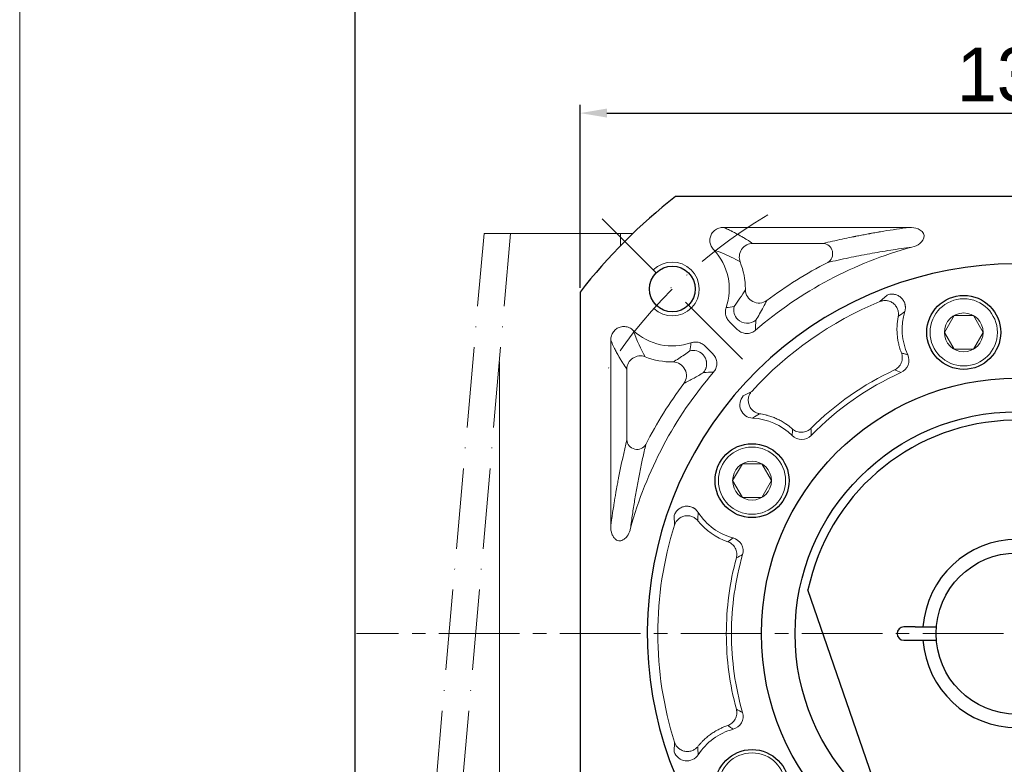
# Model space of a CAD drawing. Header units: millimetres. Extents: x 6158 to 6996, y -682 to -89.
# Tile 3 of 12: x 6158 to 6305, y -313 to -202. Entities that reach past the tile are written whole.
import ezdxf

# ---------------------------------------------------------------- set-up
doc = ezdxf.new("R2010")
doc.units = ezdxf.units.MM
doc.header["$PDSIZE"] = -5
doc.linetypes.add('ACAD_ISO10W100', pattern=[18, 12, -3, 0, -3])
doc.linetypes.add('点画线', pattern=[18, 12, -2, 2, -2])
doc.layers.get('0').update_dxf_attribs({"lineweight": 18})
doc.layers.get('Defpoints').update_dxf_attribs({"lineweight": 18})
for name, color, linetype, lineweight in [('7中心线层', 7, '点画线', 18), ('中心线层', 7, 'ACAD_ISO10W100', 0), ('图框_外框线', 7, 'Continuous', 18), ('尺寸线层', 3, 'Continuous', 18), ('粗实线', 7, 'Continuous', 40), ('细实线', 7, 'Continuous', 18)]:
    doc.layers.add(name, color=color, linetype=linetype, lineweight=lineweight)
doc.styles.add('工程字', font='txt')
doc.dimstyles.new('ISO-25', dxfattribs={"dimtxt": 8, "dimasz": 4, "dimexe": 1.25, "dimexo": 0.625, "dimgap": 1.7, "dimtad": 1, "dimtxsty": '工程字', "dimcen": 2, "dimdle": 8, "dimadec": 0, "dimazin": 0, "dimtfac": 1, "dimtmove": 0, "dimatfit": 3, "dimfxl": 1, "dimarcsym": 0})

# ---------------------------------------------------------------- blocks, each defined once
blk = doc.blocks.new('*D120')
at = {"layer": 'Defpoints', "color": 0}
for p in [(6371.76, -216.34), (6241.76, -242.96), (6371.76, -242.96)]:
    blk.add_point(p, dxfattribs=at)
at = {"layer": '尺寸线层', "color": 0, "lineweight": -2}
for p, q in [((6241.76, -242.33), (6241.76, -215.09)), ((6371.76, -242.33), (6371.76, -215.09)), ((6245.76, -216.34), (6367.76, -216.34))]:
    blk.add_line(p, q, dxfattribs=at)
at = {"layer": '尺寸线层', "color": 0}
for points in [[(6245.76, -215.67), (6245.76, -217), (6241.76, -216.34)], [(6367.76, -217), (6367.76, -215.67), (6371.76, -216.34)]]:
    blk.add_solid(points, dxfattribs=at)
at = {"layer": '尺寸线层', "color": 0, "insert": (6306.76, -210.64), "char_height": 8, "attachment_point": 5, "style": '工程字'}
blk.add_mtext('130', dxfattribs=at)
blk = doc.blocks.new('*D121')
at = {"layer": 'Defpoints', "color": 0}
for p in [(6370.76, -229.77), (6345.3, -255.23), (6391.64, -271.02), (6236.76, -293.77), (6376.76, -293.77)]:
    blk.add_point(p, dxfattribs=at)
at = {"layer": '尺寸线层', "color": 0, "lineweight": -2}
blk.add_line((6377.39, -293.77), (6395.88, -293.77), dxfattribs=at)
blk.add_arc((6306.76, -293.77), 87.87, 2.6085, 42.3915, dxfattribs=at)
at = {"layer": '尺寸线层', "color": 0}
for points in [[(6372.14, -234.07), (6371.18, -234.99), (6368.89, -231.63)], [(6393.87, -289.78), (6395.21, -289.75), (6394.63, -293.77)]]:
    blk.add_solid(points, dxfattribs=at)
at = {"layer": '尺寸线层', "color": 0, "insert": (6393.21, -257.96), "char_height": 8, "attachment_point": 5, "rotation": 292.5, "style": '工程字'}
blk.add_mtext('45%%d', dxfattribs=at)
blk = doc.blocks.new('*D122')
at = {"layer": 'Defpoints', "color": 0}
for p in [(6236.76, -293.77), (6376.76, -293.77), (6345.3, -332.3), (6382.65, -337.58), (6370.76, -357.76)]:
    blk.add_point(p, dxfattribs=at)
at = {"layer": '尺寸线层', "color": 0, "lineweight": -2}
blk.add_line((6377.39, -293.77), (6395.64, -293.77), dxfattribs=at)
blk.add_arc((6306.76, -293.77), 87.63, 317.6157, 357.3843, dxfattribs=at)
at = {"layer": '尺寸线层', "color": 0}
for points in [[(6394.97, -297.78), (6393.63, -297.75), (6394.39, -293.77)], [(6371.01, -352.37), (6371.97, -353.3), (6368.72, -355.73)]]:
    blk.add_solid(points, dxfattribs=at)
at = {"layer": '尺寸线层', "color": 0, "insert": (6382.45, -325.12), "char_height": 8, "attachment_point": 5, "rotation": 67.5, "style": '工程字'}
blk.add_mtext('45%%d', dxfattribs=at)
blk = doc.blocks.new('*D124')
at = {"layer": 'Defpoints', "color": 0}
for p in [(6344.68, -231.97), (6268.85, -355.56)]:
    blk.add_point(p, dxfattribs=at)
at = {"layer": '尺寸线层', "color": 0, "lineweight": -2}
blk.add_line((6286.22, -327.25), (6270.94, -352.15), dxfattribs=at)
at = {"layer": '尺寸线层', "color": 0}
blk.add_solid([(6270.37, -351.8), (6271.51, -352.5), (6268.85, -355.56)], dxfattribs=at)
at = {"layer": '尺寸线层', "color": 0, "insert": (6275.31, -334.59), "char_height": 8, "attachment_point": 5, "rotation": 58.4699, "style": '工程字'}
blk.add_mtext('{{\\H0.9412x;∅145}}', dxfattribs=at)

msp = doc.modelspace()

# ---------------------------------------------------------------- linework, layer by layer
for p, q in [((6227.4767, -234.2657), (6247.2607, -234.2657)), ((6247.763, -234.2656), (6232.7632, -234.2656)), ((6249.6143, -234.2656), (6247.763, -234.2656)), ((6247.763, -234.2656), (6247.763, -236.1002)), ((6247.763, -234.2656), (6247.763, -236.1009)), ((6263.1227, -233.339), (6290.7553, -233.339)), ((6277.9496, -235.7306), (6267.4346, -235.7306)), ((6265.169, -248.5322), (6263.9765, -247.3398)), ((6246.3364, -277.7579), (6246.3364, -250.1253)), ((6260.3372, -250.9791), (6261.5297, -252.1716)), ((6229.7607, -352.7656), (6229.7607, -253.3567)), ((6229.7607, -353.2656), (6229.7607, -253.3567)), ((6229.7607, -253.3567), (6229.7607, -293.7656)), ((6248.728, -254.4372), (6248.728, -264.9522))]:
    msp.add_line(p, q)
at = {"color": 7, "linetype": 'Continuous', "lineweight": 15}
for p, q in [((6287.4615, -243.4007), (6286.3924, -244.371)), ((6267.3144, -257.7296), (6266.037, -258.4023)), ((6255.7745, -276.1775), (6255.8306, -277.6201)), ((6255.8306, -309.9111), (6255.7745, -311.3537))]:
    msp.add_line(p, q, dxfattribs=at)
for centre, radius, start, end in [((6255.4978, -242.5004), 8.4734, 340.865406, 43.2348), ((6306.763, -293.7656), 59.5734, 105.196544, 130.746969), ((6255.4978, -242.5004), 10.8649, 0, 21.812672), ((6306.763, -293.7656), 61.9649, 117.003596, 126.90813), ((6255.4978, -242.5004), 10.8649, 359.442948, 0), ((6255.4978, -242.5004), 8.4734, 226.7652, 289.134578), ((6255.4978, -242.5004), 10.8649, 248.187328, 270.557052), ((6306.763, -293.7656), 59.5734, 139.253028, 164.803455), ((6306.763, -293.7656), 61.9649, 143.09187, 152.996404)]:
    msp.add_arc(centre, radius, start, end)
for start, end in [(112.411529, 137.588538), (162.411462, 197.588538)]:
    msp.add_arc((6306.763, -293.7656), 53.4303, start, end, dxfattribs=at)
at = {"extrusion": (0, 0, -1)}
for centre, major_axis, ratio, start_param, end_param in [((6277.9496, -237.2249), (-0.3502, 1.4585), 0.93641458, 0.25100834, 2.89058431), ((6268.3545, -242.6254), (1.7848, -0.9025), 0.98101458, 0.46610402, 2.67548863), ((6266.6398, -245.6223), (0.5066, -1.9348), 0.99490252, 1.04372902, 2.09786363), ((6258.6197, -253.6423), (-1.9348, 0.5066), 0.99490252, 1.04372902, 2.09786363), ((6250.7204, -254.4372), (-1.6562, -1.1211), 0.98803806, 0.60064469, 2.54094734), ((6255.6228, -255.3571), (-0.9025, 1.7848), 0.98101458, 0.46610402, 2.67548863), ((6250.2223, -264.9522), (1.4585, -0.3502), 0.93641458, 0.25100834, 2.89058431)]:
    msp.add_ellipse(centre, major_axis=major_axis, ratio=ratio, start_param=start_param, end_param=end_param, dxfattribs=at)
for points, knots in [([(6263.1227, -233.339), (6262.8867, -233.3362), (6262.6467, -233.3726), (6262.1971, -233.5225), (6261.9813, -233.6388), (6261.6198, -233.9297), (6261.466, -234.1055), (6261.2409, -234.4831), (6261.1621, -234.6879), (6261.0794, -235.1016), (6261.0727, -235.3157), (6261.1267, -235.7343), (6261.1897, -235.9438), (6261.3798, -236.3415), (6261.5136, -236.5326), (6261.6711, -236.6962)], [0, 0, 0, 0, 0.15185197, 0.15185197, 0.30422565, 0.30422565, 0.44880575, 0.44880575, 0.58461449, 0.58461449, 0.71758575, 0.71758575, 0.85399496, 0.85399496, 1, 1, 1, 1]), ([(6263.1227, -233.339), (6263.2763, -233.4055), (6263.4641, -233.4882), (6263.7874, -233.6369), (6263.902, -233.6906), (6264.0831, -233.7772), (6264.1759, -233.8221), (6264.2719, -233.8693), (6264.3366, -233.9013), (6264.3696, -233.9177), (6264.6643, -234.065), (6264.8832, -234.1803), (6265.1598, -234.3297), (6265.2433, -234.3755), (6265.3565, -234.4384), (6265.4101, -234.4684), (6265.4593, -234.4961), (6265.4832, -234.5096), (6265.495, -234.5163), (6265.5064, -234.5228), (6265.514, -234.5271), (6265.518, -234.5294), (6265.6346, -234.5957), (6265.7766, -234.6777), (6266.0279, -234.8275), (6266.1181, -234.8818), (6266.2621, -234.9701), (6266.3363, -235.0158), (6266.4266, -235.0722), (6266.4727, -235.1011), (6266.4926, -235.1136), (6266.5059, -235.122), (6266.5128, -235.1263), (6266.9361, -235.3935), (6267.2323, -235.5937), (6267.4346, -235.7306)], [0, 0, 0, 0, 0.125, 0.125, 0.1875, 0.1875, 0.21875, 0.234375, 0.234375, 0.25, 0.25, 0.375, 0.375, 0.4375, 0.4375, 0.46875, 0.484375, 0.484375, 0.4921875, 0.49609375, 0.49609375, 0.5, 0.5, 0.625, 0.625, 0.6875, 0.6875, 0.71875, 0.734375, 0.7421875, 0.74609375, 0.74609375, 0.75, 0.75, 1, 1, 1, 1]), ([(6290.7553, -233.339), (6289.4632, -233.5114), (6288.039, -233.7234), (6286.6284, -233.959), (6286.455, -233.9884), (6286.4165, -233.9949), (6286.4003, -233.9977), (6286.3484, -234.0065), (6286.2444, -234.0242), (6285.8626, -234.0899), (6285.4433, -234.1639), (6285.0564, -234.2339), (6284.9507, -234.2531), (6284.8802, -234.266), (6284.8484, -234.2719), (6284.6844, -234.3019), (6284.2911, -234.3747), (6283.6367, -234.4989), (6283.0815, -234.6077), (6282.788, -234.6663), (6282.7391, -234.676), (6282.7248, -234.6789), (6282.6959, -234.6847), (6282.6234, -234.6992), (6282.435, -234.7372), (6281.7969, -234.8671), (6280.2861, -235.1858), (6278.8857, -235.5058), (6277.9496, -235.7306)], [0, 0, 0, 0, 0.25, 0.28125, 0.28515625, 0.28515625, 0.2890625, 0.2890625, 0.296875, 0.3125, 0.375, 0.390625, 0.3984375, 0.3984375, 0.40625, 0.40625, 0.4375, 0.5, 0.5625, 0.5703125, 0.5703125, 0.57421875, 0.57421875, 0.578125, 0.59375, 0.625, 0.75, 1, 1, 1, 1]), ([(6291.147, -236.2751), (6291.5763, -236.1724), (6291.9817, -236.0013), (6292.6892, -235.4534), (6293.0057, -235.0394), (6292.9036, -234.0985), (6292.4904, -233.7553), (6291.6588, -233.3913), (6291.2036, -233.3256), (6290.7553, -233.339)], [0, 0, 0, 0, 0.25, 0.25, 0.5, 0.5, 0.75, 0.75, 1, 1, 1, 1]), ([(6267.4346, -235.7306), (6266.8891, -235.7367), (6266.1921, -236.0333), (6265.4042, -237.1972), (6265.3878, -237.9546), (6265.5848, -238.4633)], [0, 0, 0, 0, 0.5, 0.5, 1, 1, 1, 1]), ([(6261.6711, -236.6962), (6262.1048, -236.853), (6263.0448, -237.1928), (6264.3304, -237.7815), (6265.1484, -238.2261), (6265.5848, -238.4633)], [0, 0, 0, 0, 0.2854704, 0.61877015, 1, 1, 1, 1]), ([(6278.6281, -238.5562), (6279.6436, -238.325), (6281.5722, -237.8858), (6284.7051, -237.2753), (6287.7812, -236.7414), (6290.0734, -236.424), (6291.147, -236.2754)], [0, 0, 0, 0, 0.29363982, 0.55770124, 0.79284234, 1, 1, 1, 1]), ([(6266.3622, -242.606), (6266.1134, -243.016), (6265.6628, -243.7586), (6265.0125, -244.6745), (6264.7213, -245.0847)], [0, 0, 0, 0, 0.55207917, 1, 1, 1, 1]), ([(6267.9153, -247.1528), (6268.1131, -246.832), (6268.5406, -246.1386), (6269.0712, -245.1744), (6269.3842, -244.5507), (6269.551, -244.2185)], [0, 0, 0, 0, 0.28688943, 0.62011359, 1, 1, 1, 1]), ([(6263.5031, -245.2779), (6263.4298, -245.4866), (6263.3912, -245.7109), (6263.3905, -246.1536), (6263.4285, -246.3782), (6263.5743, -246.7954), (6263.6839, -246.9938), (6263.8695, -247.2271), (6263.9215, -247.2851), (6263.9765, -247.3398)], [0, 0, 0, 0, 0.2991436, 0.2991436, 0.59840058, 0.59840058, 0.89632343, 0.89632343, 1, 1, 1, 1]), ([(6265.2309, -247.0311), (6265.5488, -247.3446), (6266.0358, -247.583), (6267.0638, -247.6296), (6267.5704, -247.4362), (6267.9153, -247.1528)], [0, 0, 0, 0, 0.5, 0.5, 1, 1, 1, 1]), ([(6249.6936, -248.6737), (6249.5237, -248.51), (6249.3239, -248.372), (6248.8937, -248.1731), (6248.6568, -248.1099), (6248.1944, -248.0743), (6247.9623, -248.0969), (6247.5402, -248.2177), (6247.3428, -248.3128), (6246.9993, -248.5571), (6246.8477, -248.7084), (6246.5997, -249.0504), (6246.5017, -249.2464), (6246.3673, -249.6668), (6246.3337, -249.8979), (6246.3364, -250.1253)], [0, 0, 0, 0, 0.15186848, 0.15186848, 0.3042759, 0.3042759, 0.4486569, 0.4486569, 0.5842512, 0.5842512, 0.71724218, 0.71724218, 0.85386599, 0.85386599, 1, 1, 1, 1]), ([(6265.169, -248.5322), (6265.3252, -248.6901), (6265.5106, -248.8236), (6265.91, -249.0191), (6266.1297, -249.0837), (6266.5695, -249.1346), (6266.7956, -249.1224), (6267.2243, -249.0255), (6267.4327, -248.9399), (6267.7103, -248.7676), (6267.7973, -248.7034), (6267.8783, -248.6328)], [0, 0, 0, 0, 0.22445378, 0.22445378, 0.44908645, 0.44908645, 0.67125526, 0.67125526, 0.89260943, 0.89260943, 1, 1, 1, 1]), ([(6246.3364, -250.1253), (6246.5182, -250.5457), (6246.8036, -251.1609), (6247.1588, -251.8515), (6247.3419, -252.1901), (6247.4349, -252.3577), (6247.4817, -252.441), (6247.5052, -252.4826), (6247.517, -252.5034), (6247.5229, -252.5138), (6247.5252, -252.5178), (6247.5274, -252.5218), (6247.5297, -252.5258), (6247.6221, -252.6882), (6247.767, -252.936), (6247.9445, -253.228), (6248.0355, -253.3747), (6248.0815, -253.4482), (6248.1046, -253.485), (6248.1162, -253.5034), (6248.122, -253.5127), (6248.1245, -253.5165), (6248.1269, -253.5204), (6248.1294, -253.5243), (6248.3069, -253.8056), (6248.507, -254.1107), (6248.728, -254.4372)], [0, 0, 0, 0, 0.25, 0.375, 0.4375, 0.46875, 0.484375, 0.4921875, 0.49609375, 0.49804687, 0.49902344, 0.49902344, 0.5, 0.5, 0.625, 0.6875, 0.71875, 0.734375, 0.7421875, 0.74609375, 0.74804687, 0.74902344, 0.74902344, 0.75, 0.75, 1, 1, 1, 1]), ([(6260.3372, -250.9791), (6260.1813, -250.8222), (6259.9963, -250.6896), (6259.5982, -250.4958), (6259.3796, -250.432), (6258.9406, -250.3812), (6258.7142, -250.3933), (6258.4234, -250.4585), (6258.3485, -250.48), (6258.2753, -250.5056)], [0, 0, 0, 0, 0.29914893, 0.29914893, 0.5984115, 0.5984115, 0.89633545, 0.89633545, 1, 1, 1, 1]), ([(6258.0821, -251.7238), (6257.814, -251.9161), (6257.2346, -252.3316), (6256.421, -252.8666), (6255.8875, -253.1917), (6255.6034, -253.3648)], [0, 0, 0, 0, 0.28708904, 0.62034058, 1, 1, 1, 1]), ([(6261.6303, -254.8809), (6261.7761, -254.7134), (6261.8955, -254.5187), (6262.0608, -254.1058), (6262.1089, -253.882), (6262.127, -253.4396), (6262.0981, -253.215), (6261.9698, -252.7947), (6261.8689, -252.5932), (6261.6765, -252.3291), (6261.606, -252.2472), (6261.5297, -252.1716)], [0, 0, 0, 0, 0.22445208, 0.22445208, 0.44908294, 0.44908294, 0.67124995, 0.67124995, 0.89260521, 0.89260521, 1, 1, 1, 1]), ([(6257.2159, -256.5536), (6257.6955, -256.3148), (6258.5638, -255.8824), (6259.6596, -255.2162), (6260.1502, -254.9179)], [0, 0, 0, 0, 0.55232274, 1, 1, 1, 1]), ([(6246.3364, -277.7579), (6246.3644, -277.5487), (6246.4016, -277.273), (6246.4718, -276.7706), (6246.4976, -276.5884), (6246.54, -276.2944), (6246.5621, -276.1423), (6246.5896, -275.9561), (6246.6037, -275.8609), (6246.6109, -275.8128), (6246.6145, -275.7886), (6246.6161, -275.7782), (6246.6171, -275.7714), (6246.6177, -275.7669), (6246.6707, -275.4124), (6246.7212, -275.0855), (6246.7934, -274.628), (6246.8169, -274.4809), (6246.8513, -274.2682), (6246.8683, -274.1638), (6246.8877, -274.0454), (6246.8973, -273.9871), (6246.9021, -273.9581), (6246.9045, -273.9436), (6246.9053, -273.9386), (6246.9061, -273.9341), (6246.9068, -273.9296), (6246.9703, -273.5452), (6247.0681, -272.9647), (6247.268, -271.8546), (6247.3264, -271.5396), (6247.4013, -271.1412), (6247.4241, -271.0208), (6247.4552, -270.8581), (6247.4699, -270.7813), (6247.4856, -270.6993), (6247.4932, -270.6602), (6247.4968, -270.6412), (6247.498, -270.6349), (6247.4989, -270.6304), (6247.4998, -270.6259), (6247.5007, -270.6214), (6247.902, -268.5405), (6248.3143, -266.676), (6248.728, -264.9522)], [0, 0, 0, 0, 0.0625, 0.0625, 0.09375, 0.09375, 0.109375, 0.1171875, 0.12109375, 0.12304688, 0.12402344, 0.12451172, 0.12451172, 0.125, 0.125, 0.1875, 0.1875, 0.21875, 0.21875, 0.234375, 0.2421875, 0.24609375, 0.24804688, 0.24902344, 0.24951172, 0.24951172, 0.25, 0.25, 0.375, 0.375, 0.4375, 0.4375, 0.46875, 0.46875, 0.484375, 0.4921875, 0.49609375, 0.49804688, 0.49902344, 0.49951172, 0.49951172, 0.5, 0.5, 1, 1, 1, 1]), ([(6249.2728, -278.1496), (6249.3691, -277.4388), (6249.5705, -275.9525), (6249.8986, -273.8818), (6250.2611, -271.7962), (6250.6595, -269.7201), (6251.0933, -267.6356), (6251.3967, -266.3141), (6251.5536, -265.6307)], [0, 0, 0, 0, 0.13506441, 0.28239255, 0.44231677, 0.61509624, 0.80093591, 1, 1, 1, 1]), ([(6246.3364, -277.7579), (6246.3245, -278.1581), (6246.378, -278.5695), (6246.5187, -278.9484), (6246.58, -279.1133), (6246.6591, -279.2744), (6246.8466, -279.5455), (6246.9512, -279.6621), (6247.1596, -279.8195), (6247.2558, -279.8735), (6247.4605, -279.9458), (6247.5721, -279.9643), (6247.7784, -279.9609), (6247.876, -279.9435), (6248.0983, -279.8725), (6248.2206, -279.8062), (6248.5004, -279.6046), (6248.6454, -279.4485), (6248.9685, -279.0055), (6249.1143, -278.6898), (6249.2354, -278.2947), (6249.2551, -278.2224), (6249.2725, -278.1496)], [0, 0, 0, 0, 0.22787059, 0.22787059, 0.22787059, 0.32582583, 0.32582583, 0.40932097, 0.40932097, 0.46695633, 0.46695633, 0.52514643, 0.52514643, 0.57677772, 0.57677772, 0.65048338, 0.65048338, 0.76606572, 0.76606572, 0.95795753, 0.95795753, 1, 1, 1, 1])]:
    msp.add_open_spline(points, degree=3, knots=knots)
at = {"color": 7, "linetype": 'Continuous', "lineweight": 15}
for points, knots in [([(6289.1138, -246.6062), (6289.1416, -246.4625), (6289.1554, -246.306), (6289.141, -245.9753), (6289.1126, -245.8012), (6289.0029, -245.4528), (6288.9215, -245.2787), (6288.7054, -244.9546), (6288.5709, -244.805), (6288.2632, -244.5523), (6288.0904, -244.4495), (6287.7307, -244.3007), (6287.5442, -244.2547), (6287.1814, -244.215), (6287.0053, -244.2211), (6286.6784, -244.2715), (6286.5277, -244.3157), (6286.3924, -244.371)], [0, 0, 0, 0, 0.125, 0.125, 0.25, 0.25, 0.375, 0.375, 0.5, 0.5, 0.625, 0.625, 0.75, 0.75, 0.875, 0.875, 1, 1, 1, 1]), ([(6290.0896, -245.8509), (6290.1033, -245.8035), (6290.1302, -245.7098), (6290.1571, -245.568), (6290.1741, -245.4294), (6290.1811, -245.2956), (6290.1795, -245.1684), (6290.1707, -245.0492), (6290.1562, -244.9392), (6290.1375, -244.8393), (6290.079, -244.5932), (6289.9204, -244.2167), (6289.5683, -243.7827), (6289.1089, -243.4592), (6288.6685, -243.3078), (6288.2926, -243.2614), (6288.0085, -243.2666), (6287.7239, -243.3111), (6287.5468, -243.3716), (6287.4615, -243.4007)], [0, 0, 0, 0, 0.03311338, 0.06545788, 0.09677476, 0.12681404, 0.15534031, 0.18213735, 0.20701142, 0.22979304, 0.25033753, 0.37678987, 0.49972286, 0.62069071, 0.74931969, 0.8075358, 0.87444798, 0.93950308, 1, 1, 1, 1]), ([(6289.1138, -246.6062), (6289.0944, -246.7094), (6289.0543, -246.9225), (6289.0061, -247.254), (6288.9667, -247.6061), (6288.932, -248.0784), (6288.9209, -248.6605), (6288.9561, -249.3455), (6289.0394, -250.0244), (6289.1527, -250.6075), (6289.2803, -251.1101), (6289.4113, -251.5495), (6289.5228, -251.8516), (6289.5813, -252.0102)], [0, 0, 0, 0, 0.05733096, 0.11832368, 0.18282599, 0.25066163, 0.37680126, 0.50034286, 0.62473693, 0.74984987, 0.82430031, 0.90770342, 1, 1, 1, 1]), ([(6288.5608, -254.5404), (6288.7664, -254.4441), (6288.97, -254.3047), (6289.3224, -253.9423), (6289.4699, -253.7194), (6289.6664, -253.2323), (6289.7148, -252.9694), (6289.7125, -252.4639), (6289.6626, -252.2223), (6289.5813, -252.0102)], [0, 0, 0, 0, 0.25, 0.25, 0.5, 0.5, 0.75, 0.75, 1, 1, 1, 1]), ([(6289.5229, -254.9405), (6290.0064, -254.7259), (6290.3981, -254.3102), (6290.7673, -253.3246), (6290.7454, -252.755), (6290.5223, -252.2757)], [0, 0, 0, 0, 0.5, 0.5, 1, 1, 1, 1]), ([(6289.5813, -252.0102), (6289.7393, -252.0569), (6290.0488, -252.1484), (6290.3667, -252.2338), (6290.5223, -252.2757)], [0, 0, 0, 0, 0.51051495, 1, 1, 1, 1]), ([(6267.3144, -257.7296), (6267.2161, -257.8378), (6267.1231, -257.9644), (6266.9639, -258.2542), (6266.8979, -258.4177), (6266.8111, -258.7721), (6266.7906, -258.9631), (6266.8074, -259.352), (6266.8449, -259.5496), (6266.9772, -259.9252), (6267.0717, -260.1027), (6267.3023, -260.4166), (6267.4381, -260.5527), (6267.7279, -260.7749), (6267.8818, -260.8611), (6268.1877, -260.9877), (6268.3395, -261.0283), (6268.484, -261.0513)], [0, 0, 0, 0, 0.125, 0.125, 0.25, 0.25, 0.375, 0.375, 0.5, 0.5, 0.625, 0.625, 0.75, 0.75, 0.875, 0.875, 1, 1, 1, 1]), ([(6266.037, -258.4023), (6265.5421, -258.9716), (6265.4072, -259.815), (6265.8419, -260.8408), (6266.089, -261.1444), (6266.6994, -261.5672), (6267.0673, -261.6919), (6267.4405, -261.71)], [0, 0, 0, 0, 0.5, 0.5, 0.75, 0.75, 1, 1, 1, 1]), ([(6273.4028, -263.3372), (6273.3255, -263.271), (6273.1745, -263.142), (6272.9466, -262.9622), (6272.7262, -262.7977), (6272.5138, -262.6482), (6272.1728, -262.421), (6271.7102, -262.1441), (6271.1009, -261.8353), (6270.4809, -261.5728), (6269.89, -261.3702), (6269.3578, -261.2239), (6268.9097, -261.1227), (6268.6212, -261.0743), (6268.484, -261.0513)], [0, 0, 0, 0, 0.05558468, 0.10839593, 0.15843598, 0.20569787, 0.25016702, 0.38213773, 0.49967412, 0.62284054, 0.74935547, 0.84035243, 0.92406502, 1, 1, 1, 1]), ([(6273.3295, -264.311), (6273.3436, -264.1506), (6273.3724, -263.8231), (6273.3925, -263.5014), (6273.4028, -263.3372)], [0, 0, 0, 0, 0.48967145, 1, 1, 1, 1]), ([(6273.4028, -263.3372), (6273.5743, -263.4858), (6273.7843, -263.6151), (6274.2581, -263.7897), (6274.5215, -263.8339), (6275.0459, -263.8158), (6275.3056, -263.7535), (6275.7662, -263.5465), (6275.9667, -263.403), (6276.1275, -263.2428)], [0, 0, 0, 0, 0.25, 0.25, 0.5, 0.5, 0.75, 0.75, 1, 1, 1, 1]), ([(6273.3295, -264.311), (6273.7038, -264.6845), (6274.2324, -264.8999), (6275.2845, -264.8893), (6275.8076, -264.6639), (6276.1744, -264.2834)], [0, 0, 0, 0, 0.5, 0.5, 1, 1, 1, 1]), ([(6259.3407, -275.7391), (6259.3132, -275.6982), (6259.2587, -275.6174), (6259.1674, -275.5057), (6259.0721, -275.4036), (6258.9741, -275.3122), (6258.8757, -275.2316), (6258.7787, -275.1617), (6258.6851, -275.1022), (6258.5966, -275.0523), (6258.3705, -274.9389), (6257.9801, -274.8184), (6257.4213, -274.8092), (6256.8782, -274.9532), (6256.4791, -275.1931), (6256.2019, -275.4513), (6256.0234, -275.6723), (6255.8745, -275.9189), (6255.807, -276.0934), (6255.7745, -276.1775)], [0, 0, 0, 0, 0.03311296, 0.06545709, 0.09677368, 0.12681278, 0.15533898, 0.18213611, 0.20701041, 0.22979244, 0.2503375, 0.37678974, 0.49972283, 0.62069077, 0.74931972, 0.80753573, 0.87444796, 0.939503, 1, 1, 1, 1]), ([(6259.2921, -276.9722), (6259.1999, -276.8585), (6259.0889, -276.7473), (6258.8263, -276.5458), (6258.6746, -276.4556), (6258.3373, -276.3157), (6258.1515, -276.2662), (6257.7645, -276.2234), (6257.5634, -276.2303), (6257.172, -276.3035), (6256.9821, -276.3698), (6256.6369, -276.5497), (6256.4818, -276.663), (6256.2183, -276.9154), (6256.1097, -277.0543), (6255.9383, -277.3371), (6255.8752, -277.4809), (6255.8306, -277.6201)], [0, 0, 0, 0, 0.125, 0.125, 0.25, 0.25, 0.375, 0.375, 0.5, 0.5, 0.625, 0.625, 0.75, 0.75, 0.875, 0.875, 1, 1, 1, 1]), ([(6265.9529, -282.0226), (6266.0998, -281.5137), (6266.033, -280.9457), (6265.5144, -280.0284), (6265.063, -279.6791), (6264.5516, -279.5424)], [0, 0, 0, 0, 0.5, 0.5, 1, 1, 1, 1]), ([(6265.0273, -282.5032), (6265.0858, -282.2837), (6265.1101, -282.0379), (6265.0591, -281.5347), (6264.9832, -281.2782), (6264.7361, -280.8141), (6264.5657, -280.6079), (6264.1766, -280.2847), (6263.9592, -280.1676), (6263.7444, -280.0936)], [0, 0, 0, 0, 0.25, 0.25, 0.5, 0.5, 0.75, 0.75, 1, 1, 1, 1]), ([(6265.0273, -282.5032), (6264.0376, -286.1765), (6263.5284, -290.0215), (6263.5354, -297.5918), (6264.0315, -301.3351), (6265.0263, -305.0285)], [0, 0, 0, 0, 0.5, 0.5, 1, 1, 1, 1]), ([(6265.9519, -305.5091), (6264.8467, -301.6605), (6264.2955, -297.7492), (6264.2941, -289.8005), (6264.8699, -285.7926), (6265.9529, -282.0226)], [0, 0, 0, 0, 0.5, 0.5, 1, 1, 1, 1]), ([(6263.7436, -307.4379), (6263.9584, -307.3639), (6264.1758, -307.2468), (6264.5648, -306.9236), (6264.7352, -306.7174), (6264.9822, -306.2534), (6265.0582, -305.997), (6265.1091, -305.4938), (6265.0849, -305.2481), (6265.0263, -305.0285)], [0, 0, 0, 0, 0.25, 0.25, 0.5, 0.5, 0.75, 0.75, 1, 1, 1, 1]), ([(6264.5508, -307.9891), (6265.0624, -307.8523), (6265.5144, -307.502), (6266.0323, -306.5845), (6266.0986, -306.0176), (6265.9519, -305.5091)], [0, 0, 0, 0, 0.5, 0.5, 1, 1, 1, 1]), ([(6263.7436, -307.4379), (6263.6471, -307.4719), (6263.4589, -307.5381), (6263.188, -307.6457), (6262.9344, -307.7545), (6262.6981, -307.8637), (6262.3295, -308.0456), (6261.8573, -308.308), (6261.2836, -308.6818), (6260.7453, -309.0879), (6260.2733, -309.4989), (6259.8797, -309.8874), (6259.5673, -310.2255), (6259.3808, -310.4516), (6259.2921, -310.5591)], [0, 0, 0, 0, 0.05572111, 0.10862207, 0.15870503, 0.20596278, 0.25038032, 0.38254659, 0.49987063, 0.62302565, 0.74944045, 0.84042631, 0.92411132, 1, 1, 1, 1]), ([(6264.5508, -307.9891), (6264.4189, -307.8966), (6264.1494, -307.7076), (6263.8807, -307.5291), (6263.7436, -307.4379)], [0, 0, 0, 0, 0.48966329, 1, 1, 1, 1]), ([(6255.8306, -309.9111), (6255.8752, -310.0504), (6255.9383, -310.1942), (6256.1097, -310.477), (6256.2183, -310.6158), (6256.4818, -310.8683), (6256.6369, -310.9815), (6256.9821, -311.1614), (6257.172, -311.2277), (6257.5634, -311.301), (6257.7645, -311.3079), (6258.1515, -311.2651), (6258.3373, -311.2156), (6258.6746, -311.0756), (6258.8263, -310.9855), (6259.0889, -310.7839), (6259.1999, -310.6727), (6259.2921, -310.5591)], [0, 0, 0, 0, 0.125, 0.125, 0.25, 0.25, 0.375, 0.375, 0.5, 0.5, 0.625, 0.625, 0.75, 0.75, 0.875, 0.875, 1, 1, 1, 1]), ([(6255.7745, -311.3537), (6256.0202, -312.0675), (6256.6834, -312.6062), (6258.1593, -312.7871), (6258.932, -312.4269), (6259.3407, -311.7921)], [0, 0, 0, 0, 0.5, 0.5, 1, 1, 1, 1])]:
    msp.add_open_spline(points, degree=3, knots=knots, dxfattribs=at)
for points in [[(6263.503, -245.2779), (6263.9123, -245.2221), (6264.3183, -245.1571), (6264.7213, -245.0847)], [(6267.8783, -248.6328), (6267.8885, -248.1426), (6267.9008, -247.6492), (6267.9153, -247.1528)], [(6249.6936, -248.6737), (6250.2311, -250.2668), (6250.83, -251.4723), (6251.4607, -252.5874)], [(6258.0821, -251.7238), (6258.1545, -251.3209), (6258.2195, -250.9149), (6258.2753, -250.5056)], [(6261.6303, -254.8809), (6261.1351, -254.8912), (6260.6418, -254.9035), (6260.1502, -254.9179)]]:
    msp.add_open_spline(points, degree=3)
for points in [[(6290.0896, -245.8509), (6289.7471, -246.0998), (6289.4234, -246.3518), (6289.1138, -246.6062)], [(6290.5223, -252.2757), (6289.5934, -250.2726), (6289.4402, -247.9622), (6290.0896, -245.8509)], [(6288.5608, -254.5404), (6283.9514, -256.6854), (6279.7219, -259.6454), (6276.1275, -263.2428)], [(6289.5229, -254.9405), (6289.1942, -254.8085), (6288.8741, -254.675), (6288.5608, -254.5404)], [(6276.1744, -264.2834), (6279.9738, -260.3526), (6284.5265, -257.1654), (6289.5229, -254.9405)], [(6268.484, -261.0513), (6268.139, -261.2552), (6267.7915, -261.4732), (6267.4405, -261.71)], [(6267.4405, -261.71), (6269.64, -261.8215), (6271.7614, -262.7504), (6273.3295, -264.311)], [(6276.1275, -263.2428), (6276.1469, -263.5832), (6276.1629, -263.9295), (6276.1744, -264.2834)], [(6259.3407, -275.7391), (6259.3112, -276.1615), (6259.2962, -276.5714), (6259.2921, -276.9722)], [(6264.5516, -279.5424), (6262.4148, -278.968), (6260.5422, -277.5961), (6259.3407, -275.7391)], [(6259.2921, -276.9722), (6260.4484, -278.4095), (6262.0096, -279.501), (6263.7444, -280.0936)], [(6263.7444, -280.0936), (6264.013, -279.9166), (6264.282, -279.7333), (6264.5516, -279.5424)], [(6265.9529, -282.0226), (6265.6402, -282.1899), (6265.332, -282.3496), (6265.0273, -282.5032)], [(6265.0263, -305.0285), (6265.3311, -305.1822), (6265.6393, -305.3418), (6265.9519, -305.5091)], [(6259.3407, -311.7921), (6260.5396, -309.9392), (6262.4099, -308.5648), (6264.5508, -307.9891)], [(6259.2921, -310.5591), (6259.2962, -310.9598), (6259.3112, -311.3698), (6259.3407, -311.7921)]]:
    msp.add_open_spline(points, degree=3, dxfattribs=at)
msp.add_rational_spline([(6260.1502, -254.9179), (6261.2982, -253.5209), (6260.0285, -252.2335)], [1, 0.740742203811, 1], degree=2)
at = {"layer": '7中心线层'}
msp.add_line((6376.763, -293.7656), (6208.5169, -293.7656), dxfattribs=at)
at = {"layer": '中心线层'}
for p, q in [((6265.9505, -252.9531), (6245.0451, -232.0477)), ((6217.0656, -353.2656), (6227.4767, -234.2657)), ((6221.0198, -353.2656), (6231.431, -234.2657))]:
    msp.add_line(p, q, dxfattribs=at)
msp.add_arc((6306.763, -293.7656), 72.5, 120.73805, 149.26195, dxfattribs=at)
at = {"layer": '图框_外框线', "color": 3}
msp.add_lwpolyline([(6158.3839, -681.8561), (6996.0619, -681.8561), (6996.0619, -89.4981), (6158.3839, -89.4981)], close=True, dxfattribs=at)
at = {"layer": '图框_外框线', "color": 3, "lineweight": 25}
msp.add_lwpolyline([(6208.2457, -671.8837), (6986.0895, -671.8837), (6986.0895, -99.4704), (6208.2457, -99.4704)], close=True, dxfattribs=at)
at = {"layer": '粗实线', "lineweight": 30}
for p, q in [((6357.569, -228.7656), (6255.957, -228.7656)), ((6241.763, -242.9596), (6241.763, -344.5716))]:
    msp.add_line(p, q, dxfattribs=at)
at = {"layer": '粗实线', "linetype": 'Continuous', "lineweight": 30}
for p, q in [((6286.3254, -318.0631), (6275.6846, -287.2701)), ((6290.2928, -292.7756), (6289.933, -292.7756)), ((6292.2768, -292.7756), (6293.4978, -292.7756)), ((6289.933, -294.7556), (6290.2928, -294.7556)), ((6292.2768, -294.7556), (6294.8039, -294.7556))]:
    msp.add_line(p, q, dxfattribs=at)
at = {"layer": '粗实线', "lineweight": 30}
for centre, radius in [((6255.4978, -242.5004), 3.4), ((6298.862, -248.9569), 5.5), ((6306.763, -293.7656), 38), ((6306.763, -293.7656), 33), ((6267.3589, -271.0156), 5.5), ((6267.3589, -316.5156), 5.5)]:
    msp.add_circle(centre, radius, dxfattribs=at)
at = {"layer": '粗实线', "linetype": 'Continuous', "lineweight": 30}
msp.add_circle((6306.763, -293.7656), 12, dxfattribs=at)
at = {"layer": '粗实线', "lineweight": 30}
for radius, start, end in [(82.5, 128.01228, 141.98772), (55, 250.635704, 226.586158), (31.75, 229.931457, 168.194953)]:
    msp.add_arc((6306.763, -293.7656), radius, start, end, dxfattribs=at)
at = {"layer": '粗实线', "linetype": 'Continuous', "lineweight": 30}
for centre, radius, start, end in [((6306.763, -293.7656), 14, 4.055014, 175.944986), ((6289.933, -293.7656), 0.99, 90, 270), ((6306.763, -293.7656), 14, 184.055014, 355.944986)]:
    msp.add_arc(centre, radius, start, end, dxfattribs=at)
for points, knots in [([(6291.6184, -292.7756), (6291.6123, -292.7756), (6291.5899, -292.7756), (6291.4922, -292.7756), (6291.4186, -292.7756), (6291.2343, -292.7756), (6291.121, -292.7756), (6290.8705, -292.7756), (6290.7298, -292.7756), (6290.4898, -292.7756), (6290.391, -292.7756), (6290.2928, -292.7756)], [0, 0, 0, 0, 0.21440062, 0.21440062, 0.42878771, 0.42878771, 0.64338873, 0.64338873, 0.85842116, 0.85842116, 1, 1, 1, 1]), ([(6290.2928, -294.7556), (6290.441, -294.7556), (6290.5913, -294.7556), (6290.871, -294.7556), (6291.0044, -294.7556), (6291.2358, -294.7556), (6291.337, -294.7556), (6291.4937, -294.7556), (6291.5514, -294.7556), (6291.604, -294.7556), (6291.6214, -294.7556), (6291.6146, -294.7556)], [0, 0, 0, 0, 0.21545107, 0.21545107, 0.43091105, 0.43091105, 0.6462228, 0.6462228, 0.86113777, 0.86113777, 1, 1, 1, 1])]:
    msp.add_open_spline(points, degree=3, knots=knots, dxfattribs=at)
for points in [[(6291.6154, -292.7756), (6291.8358, -292.7756), (6292.0563, -292.7756), (6292.2768, -292.7756)], [(6293.4978, -292.7756), (6293.7005, -292.7756), (6293.9032, -292.7756), (6294.8039, -292.7756)], [(6291.6154, -294.7556), (6291.8358, -294.7556), (6292.0563, -294.7556), (6292.2768, -294.7556)], [(6293.4978, -294.7556), (6293.7526, -294.7556), (6294.0074, -294.7556), (6294.2622, -294.7556)]]:
    msp.add_open_spline(points, degree=3, dxfattribs=at)
at = {"layer": '细实线'}
for points in [[(6301.7488, -248.9569), (6300.3054, -246.4569), (6297.4187, -246.4569), (6295.9753, -248.9569), (6297.4187, -251.4569), (6300.3054, -251.4569)], [(6270.2456, -271.0156), (6268.8023, -268.5156), (6265.9155, -268.5156), (6264.4721, -271.0156), (6265.9155, -273.5156), (6268.8023, -273.5156)]]:
    msp.add_lwpolyline(points, close=True, dxfattribs=at)
for centre, radius in [((6298.862, -248.9569), 5), ((6298.862, -248.9569), 2.8868), ((6267.3589, -271.0156), 5), ((6267.3589, -271.0156), 2.8868), ((6267.3589, -316.5156), 5)]:
    msp.add_circle(centre, radius, dxfattribs=at)
msp.add_arc((6255.4978, -242.5004), 4, 226.580774, 135, dxfattribs=at)

# ---------------------------------------------------------------- dimensions: what is measured, and where the dimension line sits
at = {"layer": '尺寸线层'}
dim = msp.add_linear_dim(base=(6371.763, -216.3383), p1=(6241.763, -242.9596), p2=(6371.763, -242.9596), dimstyle='ISO-25', override={"dimtxsty": '工程字'}, dxfattribs=at)
dim.commit()
dim.dimension.update_dxf_attribs({"geometry": '*D120', "text_midpoint": (6306.763, -210.6383)})
for base, line1, line2, picture, middle in [((6391.6369, -271.0238), ((6236.763, -293.7656), (6376.763, -293.7656)), ((6345.3004, -255.2283), (6370.7562, -229.7725)), '*D121', (6393.2084, -257.9588)), ((6382.6502, -337.5791), ((6345.3004, -332.3029), (6370.7562, -357.7588)), ((6236.763, -293.7656), (6376.763, -293.7656)), '*D122', (6382.4537, -325.1177))]:
    dim = msp.add_angular_dim_2l(base=base, line1=line1, line2=line2, dimstyle='ISO-25', override={"dimtxsty": '工程字'}, dxfattribs=at)
    dim.commit()
    dim.dimension.update_dxf_attribs({"geometry": picture, "text_midpoint": middle})
dim = msp.add_diameter_dim_2p(p1=(6344.6766, -231.9691), p2=(6268.8495, -355.5622), text='{{\\H0.9412x;<>}}', dimstyle='ISO-25', override={"dimtxsty": '工程字'}, dxfattribs=at)
dim.commit()
dim.dimension.update_dxf_attribs({"geometry": '*D124', "text_midpoint": (6279.9641, -337.4461), "dimtype": 163})

doc.saveas('drawing.dxf')
